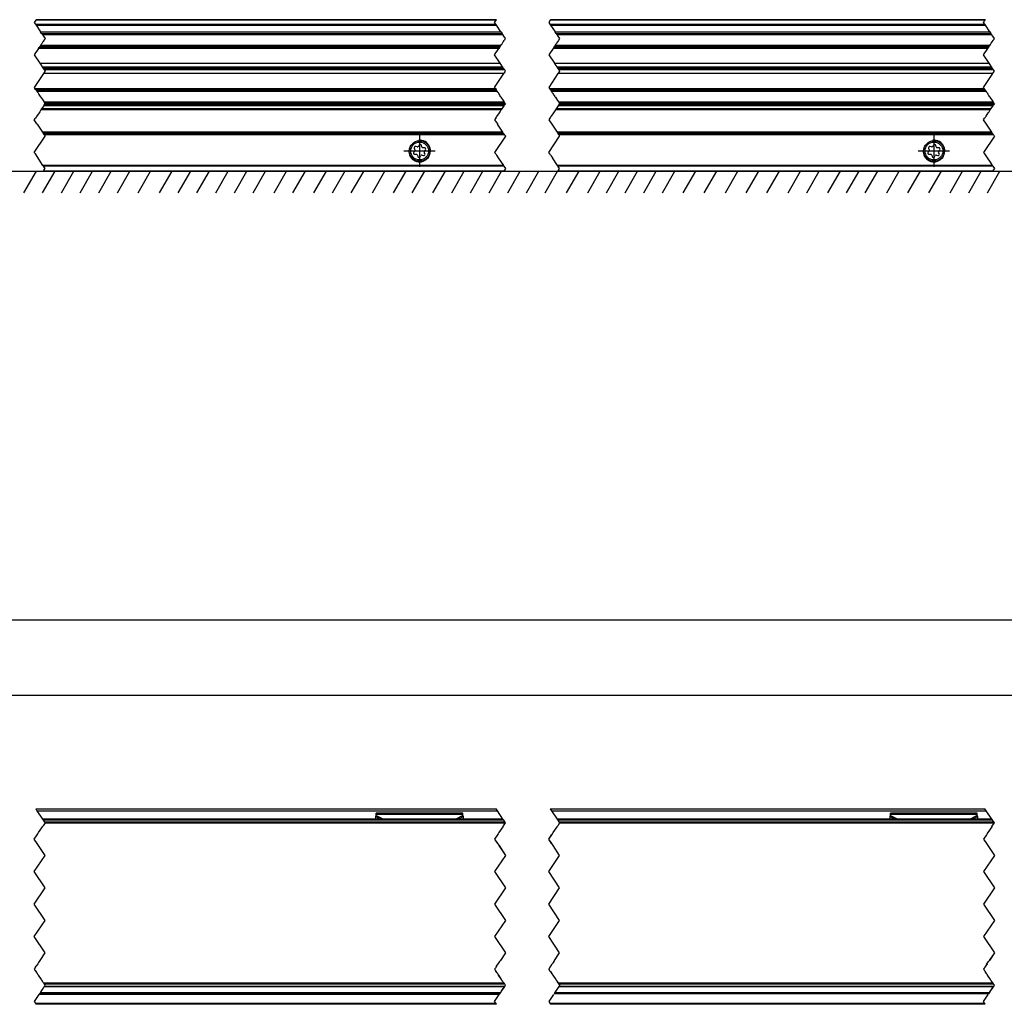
# Model space of a CAD drawing. Header units: millimetres. Extents: x -418 to 2750, y -1084 to 1393.
# Tile 17 of 74: x 138 to 259, y 27 to 148. Entities that reach past the tile are written whole.
import ezdxf

# ---------------------------------------------------------------- set-up
doc = ezdxf.new("R2010")
doc.units = ezdxf.units.MM
doc.linetypes.add('DOT_CENTER', pattern=[14, 12, -1, 0, -1])
doc.layers.add('1', color=7, linetype='Continuous')
doc.styles.add('CONVERTER_12', font='txt.shx', dxfattribs={"width": 0.9})
doc.dimstyles.new('ME10_DIM_25', dxfattribs={"dimtxt": 3, "dimasz": 3, "dimexe": 1.5, "dimexo": 1.5, "dimgap": 1.5, "dimtad": 1, "dimdsep": 46, "dimtxsty": 'CONVERTER_12', "dimsah": 1, "dimcen": 0.09, "dimclrd": 2, "dimclre": 2, "dimclrt": 2, "dimadec": 0, "dimazin": 0, "dimtol": 1, "dimtp": 0.4, "dimtm": 0.4, "dimtfac": 0.75, "dimtdec": 0, "dimtix": 1, "dimtmove": 0, "dimatfit": 3, "dimfxl": 1, "dimtolj": 1, "dimtzin": 0, "dimarcsym": 0})
doc.dimstyles.get("Standard").update_dxf_attribs({"dimtxt": 0.18, "dimasz": 0.18, "dimexe": 0.18, "dimexo": 0.0625, "dimgap": 0.09, "dimtad": 0, "dimtih": 1, "dimtoh": 1, "dimdec": 4, "dimzin": 0, "dimdsep": 46, "dimtxsty": 'Standard', "dimcen": 0.09, "dimadec": 0, "dimazin": 0, "dimtfac": 1, "dimtdec": 4, "dimtofl": 0, "dimtmove": 0, "dimatfit": 3, "dimfxl": 1, "dimtolj": 1, "dimtzin": 0, "dimarcsym": 0})

# ---------------------------------------------------------------- blocks, each defined once
blk = doc.blocks.new('SOPORTE_SV2__7', base_point=(-493.08, 194.18))
at = {"color": 2, "linetype": 'DOT_CENTER'}
for p, q in [((210.48, 205.53), (210.24, 205.18)), ((210.6, 205.72), (210.48, 205.53)), ((210.99, 206.3), (210.6, 205.72)), ((211, 206.32), (210.99, 206.3)), ((295.28, 205.18), (295.51, 205.53)), ((295.51, 205.53), (295.64, 205.72)), ((295.64, 205.72), (296.03, 206.3)), ((296.03, 206.3), (296.04, 206.32)), ((305.51, 205.53), (305.28, 205.18)), ((305.64, 205.72), (305.51, 205.53)), ((306.03, 206.3), (305.64, 205.72)), ((306.04, 206.32), (306.03, 206.3)), ((385.59, 205.18), (385.82, 205.53)), ((385.82, 205.53), (385.94, 205.72)), ((385.94, 205.72), (386.33, 206.3)), ((386.33, 206.3), (386.34, 206.32)), ((209.24, 203.68), (209.44, 203.98)), ((209.57, 204.18), (209.44, 203.98)), ((209.64, 204.28), (209.57, 204.18)), ((210.12, 205), (209.64, 204.28)), ((210.24, 205.18), (210.12, 205)), ((294.48, 203.98), (294.28, 203.68)), ((294.48, 203.98), (294.61, 204.18)), ((294.61, 204.18), (294.68, 204.28)), ((294.68, 204.28), (295.16, 205)), ((295.16, 205), (295.28, 205.18)), ((304.48, 203.98), (304.28, 203.68)), ((304.61, 204.18), (304.48, 203.98)), ((304.68, 204.28), (304.61, 204.18)), ((304.74, 204.38), (304.68, 204.28)), ((305.16, 205), (304.74, 204.38)), ((305.28, 205.18), (305.16, 205)), ((384.58, 203.68), (384.78, 203.98)), ((384.78, 203.98), (384.92, 204.18)), ((384.92, 204.18), (384.98, 204.28)), ((384.98, 204.28), (385.05, 204.38)), ((385.05, 204.38), (385.46, 205)), ((385.46, 205), (385.59, 205.18)), ((209.74, 202.93), (209.24, 203.68)), ((209.79, 202.86), (209.74, 202.93)), ((209.79, 202.86), (210.77, 201.38)), ((294.28, 203.68), (294.78, 202.93)), ((294.78, 202.93), (294.83, 202.86)), ((295.81, 201.38), (294.83, 202.86)), ((304.28, 203.68), (304.83, 202.86)), ((304.83, 202.86), (305.81, 201.38)), ((385.13, 202.86), (384.58, 203.68)), ((386.12, 201.38), (385.13, 202.86)), ((209.24, 197.68), (211.24, 200.68)), ((210.77, 201.38), (210.91, 201.18)), ((210.91, 201.18), (211.04, 200.98)), ((211.04, 200.98), (211.14, 200.83)), ((211.23, 200.7), (211.14, 200.83)), ((211.24, 200.68), (211.23, 200.7)), ((296.28, 200.68), (294.28, 197.68)), ((295.94, 201.18), (295.81, 201.38)), ((296.08, 200.98), (295.94, 201.18)), ((296.18, 200.83), (296.08, 200.98)), ((296.18, 200.83), (296.26, 200.7)), ((296.26, 200.7), (296.28, 200.68)), ((304.28, 197.68), (306.28, 200.68)), ((305.81, 201.38), (305.94, 201.18)), ((305.94, 201.18), (306.08, 200.98)), ((306.18, 200.83), (306.08, 200.98)), ((306.26, 200.7), (306.18, 200.83)), ((306.28, 200.68), (306.26, 200.7)), ((386.58, 200.68), (384.58, 197.68)), ((386.25, 201.18), (386.12, 201.38)), ((386.38, 200.98), (386.25, 201.18)), ((386.38, 200.98), (386.48, 200.83)), ((386.57, 200.7), (386.48, 200.83)), ((386.57, 200.7), (386.58, 200.68)), ((209.44, 197.38), (209.24, 197.68)), ((210.85, 195.26), (209.44, 197.38)), ((294.28, 197.68), (294.48, 197.38)), ((294.48, 197.38), (294.61, 197.18)), ((294.61, 197.18), (294.94, 196.68)), ((294.94, 196.68), (295.89, 195.26)), ((304.48, 197.38), (304.28, 197.68)), ((304.61, 197.18), (304.48, 197.38)), ((304.61, 197.18), (304.94, 196.68)), ((305.89, 195.26), (304.94, 196.68)), ((384.58, 197.68), (384.78, 197.38)), ((384.78, 197.38), (385.25, 196.68)), ((385.25, 196.68), (385.78, 195.88)), ((210.85, 195.26), (210.95, 195.12)), ((211.24, 194.68), (210.95, 195.12)), ((211.04, 194.38), (211.24, 194.68)), ((295.98, 195.12), (295.89, 195.26)), ((295.98, 195.12), (296.28, 194.68)), ((296.28, 194.68), (296.08, 194.38)), ((305.89, 195.26), (305.98, 195.12)), ((306.28, 194.68), (305.98, 195.12)), ((306.08, 194.38), (306.28, 194.68)), ((385.78, 195.88), (386.19, 195.26)), ((386.29, 195.12), (386.19, 195.26)), ((386.29, 195.12), (386.58, 194.68)), ((386.58, 194.68), (386.38, 194.38)), ((210.91, 194.18), (210.95, 194.24)), ((210.95, 194.24), (211.04, 194.38)), ((295.94, 194.18), (295.98, 194.24)), ((295.98, 194.24), (296.08, 194.38)), ((305.98, 194.24), (305.94, 194.18)), ((305.98, 194.24), (306.08, 194.38)), ((386.25, 194.18), (386.29, 194.24)), ((386.38, 194.38), (386.29, 194.24))]:
    blk.add_line(p, q, dxfattribs=at)
at = {"color": 3, "linetype": 'Continuous'}
for p, q in [((295.51, 205.53), (210.48, 205.53)), ((295.64, 205.72), (210.6, 205.72)), ((296.03, 206.3), (210.99, 206.3)), ((385.82, 205.53), (305.51, 205.53)), ((385.94, 205.72), (305.64, 205.72)), ((386.33, 206.3), (306.03, 206.3)), ((295.81, 201.38), (210.77, 201.38)), ((211.04, 200.98), (296.08, 200.98)), ((306.08, 200.98), (386.38, 200.98)), ((295.89, 195.26), (210.85, 195.26)), ((295.98, 195.12), (210.95, 195.12)), ((386.19, 195.26), (305.89, 195.26)), ((386.29, 195.12), (305.98, 195.12)), ((210.95, 194.24), (295.98, 194.24)), ((305.98, 194.24), (386.29, 194.24))]:
    blk.add_line(p, q, dxfattribs=at)
at = {"color": 7, "linetype": 'Continuous'}
for p, q in [((296.04, 206.32), (211, 206.32)), ((386.34, 206.32), (306.04, 206.32)), ((295.94, 201.18), (210.91, 201.18)), ((386.12, 201.38), (305.81, 201.38)), ((386.25, 201.18), (305.94, 201.18)), ((279.44, 198.41), (279.57, 198.18)), ((279.96, 198.68), (279.69, 198.75)), ((280.34, 199.02), (280.21, 198.79)), ((280.84, 198.71), (280.76, 198.96)), ((281.32, 198.54), (281.06, 198.54)), ((374.44, 198.41), (374.57, 198.18)), ((374.96, 198.68), (374.69, 198.75)), ((375.34, 199.02), (375.21, 198.79)), ((375.84, 198.71), (375.76, 198.96)), ((376.32, 198.54), (376.06, 198.54)), ((279.53, 197.9), (279.35, 197.71)), ((279.52, 197.32), (279.78, 197.32)), ((280, 197.15), (280.07, 196.9)), ((280.5, 196.84), (280.63, 197.07)), ((280.89, 197.18), (281.14, 197.11)), ((281.4, 197.45), (281.27, 197.68)), ((281.31, 197.96), (281.49, 198.15)), ((374.53, 197.9), (374.35, 197.71)), ((374.52, 197.32), (374.78, 197.32)), ((375, 197.15), (375.07, 196.9)), ((375.5, 196.84), (375.63, 197.07)), ((375.89, 197.18), (376.14, 197.11)), ((376.4, 197.45), (376.27, 197.68)), ((376.31, 197.96), (376.49, 198.15)), ((295.94, 194.18), (210.91, 194.18)), ((386.25, 194.18), (305.94, 194.18))]:
    blk.add_line(p, q, dxfattribs=at)
for centre, radius in [((280.42, 197.93), 1.9), ((280.42, 197.93), 1.65), ((375.42, 197.93), 1.9), ((375.42, 197.93), 1.65)]:
    blk.add_circle(centre, radius, dxfattribs=at)
for centre, start, end in [((279.64, 198.52), 76.5421, 209.4344), ((280.01, 198.91), 256.5421, 329.8481), ((280.54, 198.9), 16.1284, 149.8481), ((281.06, 198.78), 196.1284, 269.4344), ((281.32, 198.31), 316.1284, 89.4344), ((374.64, 198.52), 76.5421, 209.4344), ((375.01, 198.91), 256.5421, 329.8481), ((375.54, 198.9), 16.1284, 149.8481), ((376.06, 198.78), 196.1284, 269.4344), ((376.32, 198.31), 316.1284, 89.4344), ((279.52, 197.55), 136.1284, 269.4344), ((279.36, 198.06), 316.1284, 29.4344), ((279.78, 197.08), 16.1294, 89.4344), ((280.3, 196.96), 196.1294, 329.4344), ((280.83, 196.95), 76.1284, 149.4344), ((281.2, 197.34), 256.1284, 29.4344), ((281.47, 197.8), 136.1284, 209.4344), ((374.52, 197.55), 136.1284, 269.4344), ((374.36, 198.06), 316.1284, 29.4344), ((374.78, 197.08), 16.1294, 89.4344), ((375.3, 196.96), 196.1294, 329.4344), ((375.83, 196.95), 76.1284, 149.4344), ((376.2, 197.34), 256.1284, 29.4344), ((376.47, 197.8), 136.1284, 209.4344)]:
    blk.add_arc(centre, 0.233, start, end, dxfattribs=at)
at = {"layer": '1', "color": 2, "linetype": 'DOT_CENTER'}
for p, q in [((280.42, 200.83), (280.42, 195.03)), ((375.42, 200.83), (375.42, 195.03)), ((283.32, 197.93), (277.52, 197.93)), ((378.32, 197.93), (372.52, 197.93))]:
    blk.add_line(p, q, dxfattribs=at)
at = {"layer": '1', "color": 30, "linetype": 'Continuous'}
for centre in [(280.42, 197.93), (375.42, 197.93)]:
    blk.add_arc(centre, 2, 175, 95, dxfattribs=at)
blk = doc.blocks.new('REGLA_SV2-2040__8', base_point=(-490.08, 204.18))
at = {"color": 2, "linetype": 'DOT_CENTER'}
for p, q in [((209.51, 222.08), (209.24, 221.68)), ((209.57, 222.18), (209.51, 222.08)), ((294.28, 221.68), (294.54, 222.08)), ((294.54, 222.08), (294.61, 222.18)), ((304.54, 222.08), (304.28, 221.68)), ((304.61, 222.18), (304.54, 222.08)), ((384.58, 221.68), (384.85, 222.08)), ((384.85, 222.08), (384.92, 222.18)), ((209.24, 221.68), (209.46, 221.36)), ((209.46, 221.36), (209.58, 221.18)), ((209.58, 221.18), (210.41, 219.92)), ((294.49, 221.36), (294.28, 221.68)), ((294.61, 221.18), (294.49, 221.36)), ((295.45, 219.92), (294.61, 221.18)), ((304.28, 221.68), (304.49, 221.36)), ((304.49, 221.36), (304.61, 221.18)), ((304.61, 221.18), (305.45, 219.92)), ((384.8, 221.36), (384.58, 221.68)), ((384.92, 221.18), (384.8, 221.36)), ((385.75, 219.92), (384.92, 221.18)), ((210.6, 219.64), (210.41, 219.92)), ((210.6, 219.64), (210.74, 219.44)), ((210.74, 219.44), (210.94, 219.13)), ((211.02, 218.35), (210.89, 218.16)), ((210.94, 219.13), (211.24, 218.68)), ((211.02, 218.35), (211.07, 218.43)), ((211.07, 218.43), (211.1, 218.46)), ((211.24, 218.68), (211.1, 218.46)), ((295.45, 219.92), (295.64, 219.64)), ((295.77, 219.44), (295.64, 219.64)), ((295.98, 219.13), (295.77, 219.44)), ((295.93, 218.16), (296.06, 218.35)), ((296.28, 218.68), (295.98, 219.13)), ((296.11, 218.43), (296.06, 218.35)), ((296.13, 218.46), (296.11, 218.43)), ((296.13, 218.46), (296.28, 218.68)), ((305.64, 219.64), (305.45, 219.92)), ((305.64, 219.64), (305.77, 219.44)), ((306.06, 218.35), (305.72, 217.84)), ((305.77, 219.44), (305.98, 219.13)), ((305.98, 219.13), (306.28, 218.68)), ((306.11, 218.43), (306.06, 218.35)), ((306.13, 218.46), (306.11, 218.43)), ((306.16, 218.5), (306.13, 218.46)), ((306.28, 218.68), (306.16, 218.5)), ((385.75, 219.92), (385.94, 219.64)), ((386.08, 219.44), (385.94, 219.64)), ((386.02, 217.84), (386.36, 218.35)), ((386.28, 219.13), (386.08, 219.44)), ((386.58, 218.68), (386.28, 219.13)), ((386.36, 218.35), (386.42, 218.43)), ((386.42, 218.43), (386.44, 218.46)), ((386.44, 218.46), (386.46, 218.5)), ((386.46, 218.5), (386.58, 218.68)), ((210.04, 216.87), (209.24, 215.68)), ((210.04, 216.87), (210.17, 217.07)), ((210.26, 217.21), (210.17, 217.07)), ((210.31, 217.29), (210.26, 217.21)), ((210.4, 217.41), (210.31, 217.29)), ((210.51, 217.58), (210.4, 217.41)), ((210.6, 217.72), (210.51, 217.58)), ((210.68, 217.84), (210.6, 217.72)), ((210.78, 217.98), (210.68, 217.84)), ((210.85, 218.09), (210.78, 217.98)), ((210.89, 218.16), (210.85, 218.09)), ((294.28, 215.68), (295.07, 216.87)), ((295.2, 217.07), (295.07, 216.87)), ((295.2, 217.07), (295.3, 217.21)), ((295.3, 217.21), (295.35, 217.29)), ((295.35, 217.29), (295.43, 217.41)), ((295.43, 217.41), (295.54, 217.58)), ((295.54, 217.58), (295.64, 217.72)), ((295.64, 217.72), (295.72, 217.84)), ((295.72, 217.84), (295.81, 217.98)), ((295.81, 217.98), (295.88, 218.09)), ((295.88, 218.09), (295.93, 218.16)), ((305.07, 216.87), (304.28, 215.68)), ((305.2, 217.07), (305.07, 216.87)), ((305.3, 217.21), (305.2, 217.07)), ((305.35, 217.29), (305.3, 217.21)), ((305.43, 217.41), (305.35, 217.29)), ((305.54, 217.58), (305.43, 217.41)), ((305.64, 217.72), (305.54, 217.58)), ((305.72, 217.84), (305.64, 217.72)), ((384.58, 215.68), (385.38, 216.87)), ((385.38, 216.87), (385.51, 217.07)), ((385.51, 217.07), (385.6, 217.21)), ((385.6, 217.21), (385.65, 217.29)), ((385.65, 217.29), (385.74, 217.41)), ((385.74, 217.41), (385.85, 217.58)), ((385.85, 217.58), (385.94, 217.72)), ((385.94, 217.72), (386.02, 217.84)), ((209.24, 215.68), (210.28, 214.13)), ((295.31, 214.13), (294.28, 215.68)), ((304.28, 215.68), (305.31, 214.13)), ((385.62, 214.13), (384.58, 215.68)), ((210.28, 214.13), (210.37, 213.98)), ((210.37, 213.98), (210.72, 213.47)), ((210.72, 213.47), (210.91, 213.18)), ((210.91, 213.18), (211.1, 212.89)), ((211.1, 212.89), (211.24, 212.68)), ((295.41, 213.98), (295.31, 214.13)), ((295.75, 213.47), (295.41, 213.98)), ((295.94, 213.18), (295.75, 213.47)), ((296.14, 212.89), (295.94, 213.18)), ((296.28, 212.68), (296.14, 212.89)), ((305.31, 214.13), (305.41, 213.98)), ((305.41, 213.98), (305.75, 213.47)), ((305.75, 213.47), (305.94, 213.18)), ((305.94, 213.18), (306.14, 212.89)), ((306.14, 212.89), (306.28, 212.68)), ((385.72, 213.98), (385.62, 214.13)), ((386.06, 213.47), (385.72, 213.98)), ((386.25, 213.18), (386.06, 213.47)), ((386.44, 212.89), (386.25, 213.18)), ((386.58, 212.68), (386.44, 212.89)), ((210.94, 212.23), (209.24, 209.68)), ((211.04, 212.38), (210.94, 212.23)), ((211.24, 212.68), (211.04, 212.38)), ((294.28, 209.68), (295.98, 212.23)), ((295.98, 212.23), (296.08, 212.38)), ((296.08, 212.38), (296.28, 212.68)), ((305.98, 212.23), (304.28, 209.68)), ((306.08, 212.38), (305.98, 212.23)), ((306.28, 212.68), (306.08, 212.38)), ((384.58, 209.68), (386.28, 212.23)), ((386.28, 212.23), (386.38, 212.38)), ((386.38, 212.38), (386.58, 212.68)), ((209.24, 209.68), (209.37, 209.49)), ((209.5, 209.29), (209.37, 209.49)), ((209.5, 209.29), (209.6, 209.15)), ((209.6, 209.15), (209.65, 209.07)), ((294.41, 209.49), (294.28, 209.68)), ((294.41, 209.49), (294.54, 209.29)), ((294.63, 209.15), (294.54, 209.29)), ((294.68, 209.07), (294.63, 209.15)), ((304.28, 209.68), (304.41, 209.49)), ((304.41, 209.49), (304.54, 209.29)), ((304.54, 209.29), (304.63, 209.15)), ((304.63, 209.15), (304.68, 209.07)), ((384.71, 209.49), (384.58, 209.68)), ((384.84, 209.29), (384.71, 209.49)), ((384.94, 209.15), (384.84, 209.29)), ((384.99, 209.07), (384.94, 209.15)), ((209.65, 209.07), (209.73, 208.95)), ((209.73, 208.95), (209.84, 208.78)), ((209.84, 208.78), (209.94, 208.64)), ((209.94, 208.64), (210.02, 208.52)), ((210.02, 208.52), (210.11, 208.38)), ((210.11, 208.38), (210.23, 208.2)), ((210.23, 208.2), (210.35, 208.01)), ((210.35, 208.01), (210.43, 207.9)), ((210.43, 207.9), (210.45, 207.86)), ((210.45, 207.86), (210.88, 207.23)), ((294.77, 208.95), (294.68, 209.07)), ((294.88, 208.78), (294.77, 208.95)), ((294.97, 208.64), (294.88, 208.78)), ((295.05, 208.52), (294.97, 208.64)), ((295.15, 208.38), (295.05, 208.52)), ((295.26, 208.2), (295.15, 208.38)), ((295.39, 208.01), (295.26, 208.2)), ((295.47, 207.9), (295.39, 208.01)), ((295.49, 207.86), (295.47, 207.9)), ((295.91, 207.23), (295.49, 207.86)), ((304.68, 209.07), (304.77, 208.95)), ((304.77, 208.95), (304.87, 208.79)), ((304.87, 208.79), (304.97, 208.64)), ((304.97, 208.64), (305.05, 208.52)), ((305.05, 208.52), (305.15, 208.38)), ((305.15, 208.38), (305.22, 208.27)), ((305.22, 208.27), (305.26, 208.2)), ((305.26, 208.2), (305.39, 208.01)), ((305.39, 208.01), (305.47, 207.9)), ((305.47, 207.9), (305.49, 207.86)), ((305.49, 207.86), (305.91, 207.23)), ((385.07, 208.95), (384.99, 209.07)), ((385.18, 208.79), (385.07, 208.95)), ((385.28, 208.64), (385.18, 208.79)), ((385.36, 208.52), (385.28, 208.64)), ((385.45, 208.38), (385.36, 208.52)), ((385.52, 208.27), (385.45, 208.38)), ((385.57, 208.2), (385.52, 208.27)), ((385.69, 208.01), (385.57, 208.2)), ((385.77, 207.9), (385.69, 208.01)), ((385.8, 207.86), (385.77, 207.9)), ((386.22, 207.23), (385.8, 207.86)), ((210.48, 205.53), (210.24, 205.18)), ((210.6, 205.72), (210.48, 205.53)), ((210.99, 206.3), (210.6, 205.72)), ((210.88, 207.23), (211.08, 206.92)), ((211, 206.32), (210.99, 206.3)), ((211.08, 206.44), (211, 206.32)), ((211.08, 206.92), (211.21, 206.72)), ((211.08, 206.44), (211.24, 206.68)), ((211.24, 206.68), (211.21, 206.72)), ((295.28, 205.18), (295.51, 205.53)), ((295.51, 205.53), (295.64, 205.72)), ((295.64, 205.72), (296.03, 206.3)), ((296.12, 206.92), (295.91, 207.23)), ((296.03, 206.3), (296.04, 206.32)), ((296.04, 206.32), (296.12, 206.44)), ((296.25, 206.72), (296.12, 206.92)), ((296.28, 206.68), (296.12, 206.44)), ((296.25, 206.72), (296.28, 206.68)), ((305.51, 205.53), (305.28, 205.18)), ((305.64, 205.72), (305.51, 205.53)), ((306.03, 206.3), (305.64, 205.72)), ((305.91, 207.23), (306.12, 206.92)), ((306.04, 206.32), (306.03, 206.3)), ((306.12, 206.44), (306.04, 206.32)), ((306.12, 206.92), (306.25, 206.72)), ((306.12, 206.44), (306.28, 206.68)), ((306.28, 206.68), (306.25, 206.72)), ((385.59, 205.18), (385.82, 205.53)), ((385.82, 205.53), (385.94, 205.72)), ((385.94, 205.72), (386.33, 206.3)), ((386.42, 206.92), (386.22, 207.23)), ((386.33, 206.3), (386.34, 206.32)), ((386.34, 206.32), (386.42, 206.44)), ((386.55, 206.72), (386.42, 206.92)), ((386.58, 206.68), (386.42, 206.44)), ((386.55, 206.72), (386.58, 206.68)), ((210.12, 205), (209.64, 204.28)), ((210.24, 205.18), (210.12, 205)), ((294.68, 204.28), (295.16, 205)), ((295.16, 205), (295.28, 205.18)), ((304.68, 204.28), (304.61, 204.18)), ((304.74, 204.38), (304.68, 204.28)), ((305.16, 205), (304.74, 204.38)), ((384.92, 204.18), (384.98, 204.28)), ((384.98, 204.28), (385.05, 204.38)), ((385.05, 204.38), (385.46, 205))]:
    blk.add_line(p, q, dxfattribs=at)
at = {"color": 3, "linetype": 'Continuous'}
for p, q in [((294.54, 222.08), (209.51, 222.08)), ((384.85, 222.08), (304.54, 222.08)), ((209.46, 221.36), (294.49, 221.36)), ((209.58, 221.18), (294.61, 221.18)), ((304.49, 221.36), (384.8, 221.36)), ((304.61, 221.18), (384.92, 221.18)), ((210.41, 219.92), (295.45, 219.92)), ((210.74, 219.44), (295.77, 219.44)), ((305.45, 219.92), (385.75, 219.92)), ((305.77, 219.44), (386.08, 219.44)), ((295.07, 216.87), (210.04, 216.87)), ((210.17, 217.07), (295.2, 217.07)), ((295.43, 217.41), (210.4, 217.41)), ((385.38, 216.87), (305.07, 216.87)), ((305.2, 217.07), (385.51, 217.07)), ((385.74, 217.41), (305.43, 217.41)), ((209.37, 209.49), (294.41, 209.49)), ((294.54, 209.29), (209.5, 209.29)), ((304.41, 209.49), (384.71, 209.49)), ((384.84, 209.29), (304.54, 209.29)), ((209.73, 208.95), (294.77, 208.95)), ((304.77, 208.95), (385.07, 208.95)), ((296.12, 206.92), (211.08, 206.92)), ((296.12, 206.44), (211.08, 206.44)), ((386.42, 206.92), (306.12, 206.92)), ((386.42, 206.44), (306.12, 206.44))]:
    blk.add_line(p, q, dxfattribs=at)
at = {"color": 7, "linetype": 'Continuous'}
for p, q in [((294.61, 222.18), (209.57, 222.18)), ((384.92, 222.18), (304.61, 222.18)), ((210.6, 219.64), (295.64, 219.64)), ((305.64, 219.64), (385.94, 219.64)), ((295.3, 217.21), (210.26, 217.21)), ((385.6, 217.21), (305.3, 217.21)), ((210.28, 214.13), (295.31, 214.13)), ((210.72, 213.47), (295.75, 213.47)), ((295.94, 213.18), (210.91, 213.18)), ((296.14, 212.89), (211.1, 212.89)), ((305.31, 214.13), (385.62, 214.13)), ((305.75, 213.47), (386.06, 213.47)), ((386.25, 213.18), (305.94, 213.18)), ((386.44, 212.89), (306.14, 212.89)), ((295.98, 212.23), (210.94, 212.23)), ((386.28, 212.23), (305.98, 212.23)), ((209.6, 209.15), (294.63, 209.15)), ((304.63, 209.15), (384.94, 209.15)), ((296.25, 206.72), (211.21, 206.72)), ((386.55, 206.72), (306.25, 206.72))]:
    blk.add_line(p, q, dxfattribs=at)
blk = doc.blocks.new('REGLA_SV2-2040mm__10', base_point=(-493.08, 194.18))
for name, p in [('REGLA_SV2-2040__8', (-490.08, 204.18)), ('SOPORTE_SV2__7', (-493.08, 194.18))]:
    blk.add_blockref(name, p)
blk = doc.blocks.new('Bottom1', base_point=(-405.581, 208.18))
at = {"layer": '1', "color": 2, "linetype": 'Continuous'}
for p, q in [((177.169, 194.18), (405.845, 194.18)), ((207.342, 190.18), (209.651, 194.18)), ((210.792, 190.18), (213.101, 194.18)), ((214.242, 190.18), (216.551, 194.18)), ((217.692, 190.18), (220.001, 194.18)), ((221.142, 190.18), (223.451, 194.18)), ((224.592, 190.18), (226.901, 194.18)), ((228.422, 190.18), (230.731, 194.18)), ((232.399, 190.18), (234.708, 194.18)), ((235.849, 190.18), (238.158, 194.18)), ((239.299, 190.18), (241.608, 194.18)), ((242.749, 190.18), (245.058, 194.18)), ((246.199, 190.18), (248.508, 194.18)), ((249.649, 190.18), (251.958, 194.18)), ((253.551, 190.18), (255.861, 194.18)), ((257.001, 190.18), (259.311, 194.18)), ((260.904, 190.18), (263.214, 194.18)), ((264.354, 190.18), (266.697, 194.239)), ((267.804, 190.18), (270.147, 194.239)), ((271.707, 190.18), (274.017, 194.18)), ((275.61, 190.18), (277.919, 194.18)), ((279.06, 190.18), (281.369, 194.18)), ((282.89, 190.18), (285.199, 194.18)), ((286.34, 190.18), (288.649, 194.18)), ((289.79, 190.18), (292.099, 194.18)), ((293.24, 190.18), (295.549, 194.18)), ((296.69, 190.18), (298.999, 194.18)), ((300.14, 190.18), (302.449, 194.18)), ((303.59, 190.18), (305.899, 194.18)), ((307.567, 190.18), (309.876, 194.18)), ((311.469, 190.18), (313.779, 194.18)), ((314.919, 190.18), (317.229, 194.18)), ((318.369, 190.18), (320.679, 194.18)), ((321.819, 190.18), (324.129, 194.18)), ((325.269, 190.18), (327.579, 194.18)), ((329.1, 190.18), (331.409, 194.18)), ((333.002, 190.18), (335.312, 194.18)), ((336.905, 190.18), (339.215, 194.18)), ((340.735, 190.18), (343.045, 194.18)), ((344.565, 190.18), (346.875, 194.18)), ((348.468, 190.18), (350.778, 194.18)), ((351.918, 190.18), (354.228, 194.18)), ((355.821, 190.18), (358.13, 194.18)), ((359.271, 190.18), (361.58, 194.18)), ((362.721, 190.18), (365.03, 194.18)), ((366.698, 190.18), (369.007, 194.18)), ((370.6, 190.18), (372.91, 194.18)), ((374.503, 190.18), (376.813, 194.18)), ((378.406, 190.18), (380.716, 194.18)), ((381.856, 190.18), (384.166, 194.18)), ((385.306, 190.18), (387.616, 194.18))]:
    blk.add_line(p, q, dxfattribs=at)
blk.add_blockref('REGLA_SV2-2040mm__10', (-493.081, 194.18))
blk = doc.blocks.new('REGLA_SV2-2040__22', base_point=(-493.09, 42.37))
at = {"color": 2, "linetype": 'DOT_CENTER'}
for p, q in [((210.77, 74.58), (210.87, 74.42)), ((295.91, 74.42), (295.81, 74.58)), ((305.81, 74.58), (305.91, 74.42)), ((386.22, 74.42), (386.11, 74.58)), ((210.04, 72.07), (210.76, 73.16)), ((210.76, 73.16), (210.77, 73.18)), ((210.77, 73.18), (210.9, 73.36)), ((210.87, 74.42), (210.9, 74.38)), ((210.9, 74.38), (211.04, 74.17)), ((211.24, 73.88), (210.9, 73.36)), ((211.04, 74.17), (211.1, 74.08)), ((211.1, 74.08), (211.11, 74.07)), ((211.11, 74.07), (211.24, 73.88)), ((295.8, 73.16), (295.07, 72.07)), ((295.81, 73.18), (295.8, 73.16)), ((295.93, 73.36), (295.81, 73.18)), ((295.94, 74.38), (295.91, 74.42)), ((295.93, 73.36), (296.27, 73.88)), ((296.14, 74.08), (295.94, 74.38)), ((296.14, 74.07), (296.14, 74.08)), ((296.27, 73.88), (296.14, 74.07)), ((305.07, 72.07), (305.8, 73.16)), ((305.8, 73.16), (305.81, 73.18)), ((305.93, 73.36), (305.81, 73.18)), ((305.91, 74.42), (305.94, 74.38)), ((306.27, 73.88), (305.93, 73.36)), ((305.94, 74.38), (306.14, 74.08)), ((306.14, 74.08), (306.14, 74.07)), ((306.14, 74.07), (306.27, 73.88)), ((386.1, 73.16), (385.38, 72.07)), ((386.11, 73.18), (386.1, 73.16)), ((386.11, 73.18), (386.24, 73.37)), ((386.24, 74.38), (386.22, 74.42)), ((386.38, 74.17), (386.24, 74.38)), ((386.24, 73.37), (386.58, 73.88)), ((386.44, 74.08), (386.38, 74.17)), ((386.45, 74.07), (386.44, 74.08)), ((386.58, 73.88), (386.45, 74.07)), ((209.24, 70.88), (209.77, 71.67)), ((209.77, 71.67), (209.9, 71.87)), ((209.9, 71.87), (210.04, 72.07)), ((294.81, 71.67), (294.27, 70.88)), ((294.94, 71.87), (294.81, 71.67)), ((295.07, 72.07), (294.94, 71.87)), ((304.27, 70.88), (304.81, 71.67)), ((304.81, 71.67), (305.07, 72.07)), ((385.11, 71.67), (384.58, 70.88)), ((385.38, 72.07), (385.11, 71.67)), ((209.77, 70.07), (209.24, 70.88)), ((210.04, 69.67), (209.77, 70.07)), ((211.24, 67.88), (210.04, 69.67)), ((294.27, 70.88), (294.81, 70.07)), ((294.81, 70.07), (295.08, 69.67)), ((295.08, 69.67), (296.27, 67.88)), ((304.81, 70.07), (304.27, 70.88)), ((304.94, 69.87), (304.81, 70.07)), ((305.08, 69.67), (304.94, 69.87)), ((306.27, 67.88), (305.08, 69.67)), ((384.58, 70.88), (385.11, 70.07)), ((385.11, 70.07), (385.25, 69.87)), ((385.25, 69.87), (385.38, 69.67)), ((385.38, 69.67), (386.58, 67.88)), ((209.24, 64.88), (211.24, 67.88)), ((296.27, 67.88), (294.27, 64.88)), ((304.27, 64.88), (306.27, 67.88)), ((386.58, 67.88), (384.58, 64.88)), ((211.24, 61.88), (209.24, 64.88)), ((294.27, 64.88), (296.27, 61.88)), ((306.27, 61.88), (304.27, 64.88)), ((384.58, 64.88), (386.58, 61.88)), ((209.24, 58.88), (211.24, 61.88)), ((296.27, 61.88), (294.27, 58.88)), ((304.27, 58.88), (306.27, 61.88)), ((386.58, 61.88), (384.58, 58.88)), ((211.24, 55.88), (209.24, 58.88)), ((294.27, 58.88), (296.27, 55.88)), ((306.27, 55.88), (304.27, 58.88)), ((384.58, 58.88), (386.58, 55.88)), ((209.24, 52.88), (211.24, 55.88)), ((296.27, 55.88), (294.27, 52.88)), ((304.27, 52.88), (306.27, 55.88)), ((386.58, 55.88), (384.58, 52.88)), ((211.24, 49.88), (209.24, 52.88)), ((294.27, 52.88), (296.27, 49.88)), ((306.27, 49.88), (304.27, 52.88)), ((384.58, 52.88), (386.58, 49.88)), ((210.31, 48.48), (211.24, 49.88)), ((296.27, 49.88), (295.35, 48.48)), ((305.35, 48.48), (306.27, 49.88)), ((386.58, 49.88), (385.65, 48.48)), ((209.49, 47.25), (209.59, 47.4)), ((209.88, 47.84), (209.59, 47.4)), ((210.04, 48.09), (209.88, 47.84)), ((210.17, 48.28), (210.04, 48.09)), ((210.26, 48.41), (210.17, 48.28)), ((210.26, 48.41), (210.28, 48.44)), ((210.28, 48.44), (210.31, 48.48)), ((294.63, 47.4), (294.52, 47.25)), ((294.63, 47.4), (294.92, 47.84)), ((294.92, 47.84), (295.08, 48.09)), ((295.08, 48.09), (295.21, 48.28)), ((295.21, 48.28), (295.3, 48.41)), ((295.32, 48.44), (295.3, 48.41)), ((295.35, 48.48), (295.32, 48.44)), ((304.52, 47.25), (304.63, 47.4)), ((304.63, 47.4), (304.92, 47.84)), ((305.08, 48.09), (304.92, 47.84)), ((305.21, 48.28), (305.08, 48.09)), ((305.3, 48.41), (305.21, 48.28)), ((305.3, 48.41), (305.32, 48.44)), ((305.32, 48.44), (305.35, 48.48)), ((384.93, 47.4), (384.83, 47.25)), ((385.22, 47.84), (384.93, 47.4)), ((385.22, 47.84), (385.39, 48.09)), ((385.39, 48.09), (385.51, 48.28)), ((385.51, 48.28), (385.6, 48.41)), ((385.62, 48.44), (385.6, 48.41)), ((385.65, 48.48), (385.62, 48.44)), ((209.24, 46.88), (209.32, 46.99)), ((209.34, 46.72), (209.24, 46.88)), ((209.32, 46.99), (209.37, 47.07)), ((209.37, 46.67), (209.34, 46.72)), ((209.37, 47.07), (209.46, 47.2)), ((209.41, 46.61), (209.37, 46.67)), ((209.41, 46.61), (209.52, 46.45)), ((209.46, 47.2), (209.49, 47.25)), ((209.52, 46.45), (209.67, 46.23)), ((209.67, 46.23), (209.75, 46.11)), ((209.75, 46.11), (209.76, 46.09)), ((209.76, 46.09), (209.77, 46.07)), ((209.77, 46.07), (209.78, 46.06)), ((209.78, 46.06), (209.86, 45.94)), ((209.86, 45.94), (209.89, 45.9)), ((209.89, 45.9), (209.94, 45.82)), ((209.94, 45.82), (209.98, 45.76)), ((209.98, 45.76), (210.53, 44.94)), ((294.35, 46.99), (294.27, 46.88)), ((294.27, 46.88), (294.38, 46.72)), ((294.41, 47.07), (294.35, 46.99)), ((294.38, 46.72), (294.41, 46.67)), ((294.49, 47.2), (294.41, 47.07)), ((294.41, 46.67), (294.45, 46.61)), ((294.56, 46.45), (294.45, 46.61)), ((294.52, 47.25), (294.49, 47.2)), ((294.7, 46.23), (294.56, 46.45)), ((294.78, 46.11), (294.7, 46.23)), ((294.8, 46.09), (294.78, 46.11)), ((294.81, 46.07), (294.8, 46.09)), ((294.82, 46.06), (294.81, 46.07)), ((294.9, 45.94), (294.82, 46.06)), ((294.93, 45.9), (294.9, 45.94)), ((294.98, 45.82), (294.93, 45.9)), ((295.02, 45.76), (294.98, 45.82)), ((295.56, 44.94), (295.02, 45.76)), ((304.27, 46.88), (304.35, 46.99)), ((304.38, 46.72), (304.27, 46.88)), ((304.35, 46.99), (304.38, 47.04)), ((304.38, 47.04), (304.41, 47.07)), ((304.41, 46.67), (304.38, 46.72)), ((304.41, 47.07), (304.45, 47.13)), ((304.43, 46.64), (304.41, 46.67)), ((304.44, 46.62), (304.43, 46.64)), ((304.49, 46.55), (304.44, 46.62)), ((304.45, 47.13), (304.49, 47.2)), ((304.49, 47.2), (304.52, 47.25)), ((304.56, 46.45), (304.49, 46.55)), ((304.56, 46.45), (304.7, 46.23)), ((304.7, 46.23), (304.81, 46.07)), ((304.81, 46.07), (304.9, 45.94)), ((304.9, 45.94), (304.93, 45.9)), ((304.93, 45.9), (304.94, 45.87)), ((304.94, 45.87), (304.98, 45.82)), ((304.98, 45.82), (305.02, 45.76)), ((305.02, 45.76), (305.56, 44.94)), ((384.66, 46.99), (384.58, 46.88)), ((384.58, 46.88), (384.68, 46.72)), ((384.69, 47.04), (384.66, 46.99)), ((384.68, 46.72), (384.71, 46.67)), ((384.71, 47.07), (384.69, 47.04)), ((384.75, 47.13), (384.71, 47.07)), ((384.71, 46.67), (384.74, 46.64)), ((384.74, 46.64), (384.75, 46.61)), ((384.8, 47.2), (384.75, 47.13)), ((384.75, 46.61), (384.79, 46.55)), ((384.79, 46.55), (384.87, 46.45)), ((384.83, 47.25), (384.8, 47.2)), ((385.01, 46.23), (384.87, 46.45)), ((385.11, 46.07), (385.01, 46.23)), ((385.2, 45.94), (385.11, 46.07)), ((385.23, 45.9), (385.2, 45.94)), ((385.25, 45.87), (385.23, 45.9)), ((385.28, 45.82), (385.25, 45.87)), ((385.32, 45.76), (385.28, 45.82)), ((385.87, 44.94), (385.32, 45.76)), ((210.53, 44.94), (210.58, 44.86)), ((210.58, 44.86), (210.77, 44.58)), ((210.83, 44.48), (210.77, 44.58)), ((210.87, 44.42), (210.83, 44.48)), ((210.87, 44.42), (210.94, 44.31)), ((210.94, 44.31), (210.97, 44.28)), ((210.97, 44.28), (210.98, 44.26)), ((210.98, 44.26), (211.09, 44.1)), ((211.09, 43.66), (210.98, 43.49)), ((211.09, 44.1), (211.1, 44.08)), ((211.11, 43.69), (211.09, 43.66)), ((211.1, 44.08), (211.18, 43.96)), ((211.19, 43.81), (211.11, 43.69)), ((211.18, 43.96), (211.24, 43.88)), ((211.2, 43.82), (211.19, 43.81)), ((211.24, 43.88), (211.2, 43.82)), ((295.62, 44.86), (295.56, 44.94)), ((295.8, 44.58), (295.62, 44.86)), ((295.8, 44.58), (295.87, 44.48)), ((295.87, 44.48), (295.91, 44.42)), ((295.98, 44.31), (295.91, 44.42)), ((296.01, 44.28), (295.98, 44.31)), ((296.02, 44.26), (296.01, 44.28)), ((296.12, 44.1), (296.02, 44.26)), ((296.02, 43.49), (296.13, 43.66)), ((296.14, 44.08), (296.12, 44.1)), ((296.13, 43.66), (296.15, 43.69)), ((296.22, 43.96), (296.14, 44.08)), ((296.15, 43.69), (296.23, 43.81)), ((296.27, 43.88), (296.22, 43.96)), ((296.23, 43.81), (296.24, 43.82)), ((296.24, 43.82), (296.27, 43.88)), ((305.56, 44.94), (305.62, 44.86)), ((305.62, 44.86), (305.8, 44.58)), ((305.8, 44.58), (305.91, 44.42)), ((305.91, 44.42), (305.98, 44.31)), ((305.98, 44.31), (306.01, 44.28)), ((306.01, 44.28), (306.02, 44.26)), ((306.02, 44.26), (306.12, 44.1)), ((306.13, 43.66), (306.02, 43.49)), ((306.12, 44.1), (306.14, 44.08)), ((306.14, 43.68), (306.13, 43.66)), ((306.14, 44.08), (306.22, 43.96)), ((306.23, 43.81), (306.14, 43.68)), ((306.22, 43.96), (306.27, 43.88)), ((306.24, 43.82), (306.23, 43.81)), ((306.27, 43.88), (306.24, 43.82)), ((385.92, 44.86), (385.87, 44.94)), ((386.11, 44.58), (385.92, 44.86)), ((386.22, 44.42), (386.11, 44.58)), ((386.29, 44.31), (386.22, 44.42)), ((386.31, 44.28), (386.29, 44.31)), ((386.32, 44.26), (386.31, 44.28)), ((386.43, 44.1), (386.32, 44.26)), ((386.32, 43.49), (386.44, 43.66)), ((386.44, 44.08), (386.43, 44.1)), ((386.52, 43.96), (386.44, 44.08)), ((386.44, 43.66), (386.45, 43.68)), ((386.45, 43.68), (386.53, 43.81)), ((386.58, 43.88), (386.52, 43.96)), ((386.53, 43.81), (386.54, 43.82)), ((386.54, 43.82), (386.58, 43.88)), ((210.32, 42.49), (210.24, 42.38)), ((210.37, 42.58), (210.32, 42.49)), ((210.47, 42.72), (210.37, 42.58)), ((210.84, 43.29), (210.47, 42.72)), ((210.98, 43.49), (210.84, 43.29)), ((295.28, 42.38), (295.35, 42.49)), ((295.35, 42.49), (295.41, 42.58)), ((295.41, 42.58), (295.5, 42.72)), ((295.5, 42.72), (295.88, 43.29)), ((295.88, 43.29), (296.02, 43.49)), ((305.35, 42.49), (305.28, 42.38)), ((305.41, 42.58), (305.35, 42.49)), ((305.5, 42.72), (305.41, 42.58)), ((306.02, 43.49), (305.5, 42.72)), ((385.58, 42.38), (385.66, 42.49)), ((385.66, 42.49), (385.71, 42.58)), ((385.71, 42.58), (385.81, 42.72)), ((385.81, 42.72), (386.32, 43.49))]:
    blk.add_line(p, q, dxfattribs=at)
at = {"color": 7, "linetype": 'Continuous'}
for p, q in [((295.81, 74.58), (210.77, 74.58)), ((386.11, 74.58), (305.81, 74.58)), ((211.1, 74.08), (296.14, 74.08)), ((306.14, 74.08), (386.44, 74.08)), ((296.13, 43.66), (211.09, 43.66)), ((306.13, 43.66), (386.44, 43.66)), ((210.24, 42.38), (295.28, 42.38)), ((305.28, 42.38), (385.58, 42.38))]:
    blk.add_line(p, q, dxfattribs=at)
at = {"color": 3, "linetype": 'Continuous'}
for p, q in [((272.44, 74.37), (210.9, 74.38)), ((211.24, 73.88), (296.27, 73.88)), ((273.51, 74.37), (272.44, 74.37)), ((277.21, 74.37), (273.51, 74.37)), ((278.72, 74.37), (277.21, 74.37)), ((295.94, 74.38), (278.72, 74.37)), ((386.24, 74.38), (305.94, 74.38)), ((306.27, 73.88), (386.58, 73.88)), ((296.01, 44.28), (210.97, 44.28)), ((296.12, 44.1), (211.09, 44.1)), ((211.11, 43.69), (296.15, 43.69)), ((386.31, 44.28), (306.01, 44.28)), ((386.43, 44.1), (306.12, 44.1)), ((386.45, 43.68), (306.14, 43.68)), ((210.37, 42.58), (295.41, 42.58)), ((305.41, 42.58), (385.71, 42.58))]:
    blk.add_line(p, q, dxfattribs=at)
blk = doc.blocks.new('SOPORTE_SV2__23', base_point=(-493.08, 40.37))
at = {"color": 2, "linetype": 'DOT_CENTER'}
for p, q in [((209.51, 76.47), (209.74, 76.12)), ((294.78, 76.12), (294.54, 76.47)), ((304.54, 76.47), (304.78, 76.12)), ((385.08, 76.12), (384.85, 76.47)), ((209.74, 76.12), (210.77, 74.58)), ((210.77, 74.58), (210.87, 74.42)), ((295.81, 74.58), (294.78, 76.12)), ((295.91, 74.42), (295.81, 74.58)), ((304.78, 76.12), (305.81, 74.58)), ((305.81, 74.58), (305.91, 74.42)), ((386.11, 74.58), (385.08, 76.12)), ((386.22, 74.42), (386.11, 74.58)), ((210.77, 73.18), (210.9, 73.36)), ((210.87, 74.42), (210.9, 74.38)), ((210.9, 74.38), (211.04, 74.17)), ((211.04, 74.17), (211.1, 74.08)), ((211.1, 74.08), (211.11, 74.07)), ((211.11, 74.07), (211.23, 73.88)), ((295.8, 73.16), (295.07, 72.07)), ((295.81, 73.18), (295.8, 73.16)), ((305.07, 72.07), (305.8, 73.16)), ((305.8, 73.16), (305.81, 73.18)), ((386.1, 73.16), (385.38, 72.07)), ((386.11, 73.18), (386.1, 73.16)), ((386.24, 73.37), (386.58, 73.88)), ((386.44, 74.08), (386.38, 74.17)), ((386.45, 74.07), (386.44, 74.08)), ((386.58, 73.88), (386.45, 74.07)), ((209.24, 70.88), (209.77, 71.67)), ((209.77, 71.67), (209.9, 71.87)), ((209.9, 71.87), (210.04, 72.07)), ((294.81, 71.67), (294.27, 70.88)), ((294.94, 71.87), (294.81, 71.67)), ((304.27, 70.88), (304.81, 71.67)), ((385.11, 71.67), (384.58, 70.88)), ((209.77, 70.07), (209.24, 70.88)), ((211.24, 67.88), (210.04, 69.67)), ((294.27, 70.88), (294.81, 70.07)), ((295.08, 69.67), (296.27, 67.88)), ((304.81, 70.07), (304.27, 70.88)), ((304.94, 69.87), (304.81, 70.07)), ((305.08, 69.67), (304.94, 69.87)), ((306.27, 67.88), (305.08, 69.67)), ((384.58, 70.88), (385.11, 70.07)), ((385.11, 70.07), (385.25, 69.87)), ((385.25, 69.87), (385.38, 69.67)), ((385.38, 69.67), (386.58, 67.88)), ((209.24, 64.88), (211.24, 67.88)), ((296.27, 67.88), (294.27, 64.88)), ((304.27, 64.88), (306.27, 67.88)), ((386.58, 67.88), (384.58, 64.88)), ((211.24, 61.88), (209.24, 64.88)), ((294.27, 64.88), (296.27, 61.88)), ((306.27, 61.88), (304.27, 64.88)), ((384.58, 64.88), (386.58, 61.88)), ((209.24, 58.88), (211.24, 61.88)), ((296.27, 61.88), (294.27, 58.88)), ((304.27, 58.88), (306.27, 61.88)), ((386.58, 61.88), (384.58, 58.88)), ((211.24, 55.88), (209.24, 58.88)), ((294.27, 58.88), (296.27, 55.88)), ((306.27, 55.88), (304.27, 58.88)), ((384.58, 58.88), (386.58, 55.88)), ((209.24, 52.88), (211.24, 55.88)), ((296.27, 55.88), (294.27, 52.88)), ((304.27, 52.88), (306.27, 55.88)), ((386.58, 55.88), (384.58, 52.88)), ((211.24, 49.88), (209.24, 52.88)), ((294.27, 52.88), (296.27, 49.88)), ((306.27, 49.88), (304.27, 52.88)), ((384.58, 52.88), (386.58, 49.88)), ((210.31, 48.48), (211.24, 49.88)), ((296.27, 49.88), (295.35, 48.48)), ((305.35, 48.48), (306.27, 49.88)), ((386.58, 49.88), (385.65, 48.48)), ((209.49, 47.25), (209.59, 47.4)), ((209.88, 47.84), (209.59, 47.4)), ((210.04, 48.09), (209.88, 47.84)), ((210.17, 48.28), (210.04, 48.09)), ((210.26, 48.41), (210.17, 48.28)), ((210.26, 48.41), (210.28, 48.44)), ((210.28, 48.44), (210.31, 48.48)), ((294.63, 47.4), (294.52, 47.25)), ((294.63, 47.4), (294.92, 47.84)), ((294.92, 47.84), (295.08, 48.09)), ((295.08, 48.09), (295.21, 48.28)), ((295.21, 48.28), (295.3, 48.41)), ((295.32, 48.44), (295.3, 48.41)), ((295.35, 48.48), (295.32, 48.44)), ((304.52, 47.25), (304.63, 47.4)), ((304.63, 47.4), (304.92, 47.84)), ((305.08, 48.09), (304.92, 47.84)), ((305.21, 48.28), (305.08, 48.09)), ((305.3, 48.41), (305.21, 48.28)), ((305.3, 48.41), (305.32, 48.44)), ((305.32, 48.44), (305.35, 48.48)), ((384.93, 47.4), (384.83, 47.25)), ((385.22, 47.84), (384.93, 47.4)), ((385.22, 47.84), (385.39, 48.09)), ((385.39, 48.09), (385.51, 48.28)), ((385.51, 48.28), (385.6, 48.41)), ((385.62, 48.44), (385.6, 48.41)), ((385.65, 48.48), (385.62, 48.44)), ((209.34, 46.72), (209.24, 46.88)), ((209.37, 46.67), (209.34, 46.72)), ((209.37, 47.07), (209.46, 47.2)), ((209.41, 46.61), (209.37, 46.67)), ((209.41, 46.61), (209.52, 46.45)), ((209.46, 47.2), (209.49, 47.25)), ((209.52, 46.45), (209.67, 46.23)), ((209.67, 46.23), (209.75, 46.11)), ((209.75, 46.11), (209.76, 46.09)), ((209.76, 46.09), (209.77, 46.07)), ((209.77, 46.07), (209.78, 46.06)), ((209.78, 46.06), (209.86, 45.94)), ((209.86, 45.94), (209.89, 45.9)), ((209.89, 45.9), (209.94, 45.82)), ((209.94, 45.82), (209.98, 45.76)), ((209.98, 45.76), (210.53, 44.94)), ((294.27, 46.88), (294.38, 46.72)), ((294.38, 46.72), (294.41, 46.67)), ((294.49, 47.2), (294.41, 47.07)), ((294.41, 46.67), (294.45, 46.61)), ((294.56, 46.45), (294.45, 46.61)), ((294.52, 47.25), (294.49, 47.2)), ((294.7, 46.23), (294.56, 46.45)), ((294.78, 46.11), (294.7, 46.23)), ((294.8, 46.09), (294.78, 46.11)), ((294.81, 46.07), (294.8, 46.09)), ((294.82, 46.06), (294.81, 46.07)), ((294.9, 45.94), (294.82, 46.06)), ((294.93, 45.9), (294.9, 45.94)), ((294.98, 45.82), (294.93, 45.9)), ((295.02, 45.76), (294.98, 45.82)), ((295.56, 44.94), (295.02, 45.76)), ((304.27, 46.88), (304.35, 46.99)), ((304.38, 46.72), (304.27, 46.88)), ((304.35, 46.99), (304.38, 47.04)), ((304.38, 47.04), (304.41, 47.07)), ((304.41, 46.67), (304.38, 46.72)), ((304.41, 47.07), (304.45, 47.13)), ((304.43, 46.64), (304.41, 46.67)), ((304.44, 46.62), (304.43, 46.64)), ((304.49, 46.55), (304.44, 46.62)), ((304.45, 47.13), (304.49, 47.2)), ((304.49, 47.2), (304.52, 47.25)), ((304.56, 46.45), (304.49, 46.55)), ((304.56, 46.45), (304.7, 46.23)), ((304.7, 46.23), (304.81, 46.07)), ((304.81, 46.07), (304.9, 45.94)), ((304.9, 45.94), (304.93, 45.9)), ((304.93, 45.9), (304.94, 45.87)), ((304.94, 45.87), (304.98, 45.82)), ((304.98, 45.82), (305.02, 45.76)), ((305.02, 45.76), (305.56, 44.94)), ((384.66, 46.99), (384.58, 46.88)), ((384.58, 46.88), (384.68, 46.72)), ((384.69, 47.04), (384.66, 46.99)), ((384.68, 46.72), (384.71, 46.67)), ((384.71, 47.07), (384.69, 47.04)), ((384.75, 47.13), (384.71, 47.07)), ((384.71, 46.67), (384.74, 46.64)), ((384.74, 46.64), (384.75, 46.61)), ((384.8, 47.2), (384.75, 47.13)), ((384.75, 46.61), (384.79, 46.55)), ((384.79, 46.55), (384.87, 46.45)), ((384.83, 47.25), (384.8, 47.2)), ((385.01, 46.23), (384.87, 46.45)), ((385.11, 46.07), (385.01, 46.23)), ((385.2, 45.94), (385.11, 46.07)), ((385.23, 45.9), (385.2, 45.94)), ((385.25, 45.87), (385.23, 45.9)), ((385.28, 45.82), (385.25, 45.87)), ((385.32, 45.76), (385.28, 45.82)), ((385.87, 44.94), (385.32, 45.76)), ((210.53, 44.94), (210.58, 44.86)), ((210.58, 44.86), (210.77, 44.58)), ((210.83, 44.48), (210.77, 44.58)), ((210.87, 44.42), (210.83, 44.48)), ((210.87, 44.42), (210.94, 44.31)), ((210.94, 44.31), (210.97, 44.28)), ((210.97, 44.28), (210.98, 44.26)), ((210.98, 44.26), (211.09, 44.1)), ((211.09, 43.66), (210.98, 43.49)), ((211.09, 44.1), (211.1, 44.08)), ((211.11, 43.69), (211.09, 43.66)), ((211.1, 44.08), (211.18, 43.96)), ((211.19, 43.81), (211.11, 43.69)), ((211.18, 43.96), (211.24, 43.88)), ((211.2, 43.82), (211.19, 43.81)), ((211.24, 43.88), (211.2, 43.82)), ((295.62, 44.86), (295.56, 44.94)), ((295.8, 44.58), (295.62, 44.86)), ((295.8, 44.58), (295.87, 44.48)), ((295.87, 44.48), (295.91, 44.42)), ((295.98, 44.31), (295.91, 44.42)), ((296.01, 44.28), (295.98, 44.31)), ((296.02, 44.26), (296.01, 44.28)), ((296.12, 44.1), (296.02, 44.26)), ((296.02, 43.49), (296.13, 43.66)), ((296.14, 44.08), (296.12, 44.1)), ((296.13, 43.66), (296.15, 43.69)), ((296.22, 43.96), (296.14, 44.08)), ((296.15, 43.69), (296.23, 43.81)), ((296.27, 43.88), (296.22, 43.96)), ((296.23, 43.81), (296.24, 43.82)), ((296.24, 43.82), (296.27, 43.88)), ((305.56, 44.94), (305.62, 44.86)), ((305.62, 44.86), (305.8, 44.58)), ((305.8, 44.58), (305.91, 44.42)), ((305.91, 44.42), (305.98, 44.31)), ((305.98, 44.31), (306.01, 44.28)), ((306.01, 44.28), (306.02, 44.26)), ((306.02, 44.26), (306.12, 44.1)), ((306.13, 43.66), (306.02, 43.49)), ((306.12, 44.1), (306.14, 44.08)), ((306.14, 43.68), (306.13, 43.66)), ((306.14, 44.08), (306.22, 43.96)), ((306.23, 43.81), (306.14, 43.68)), ((306.22, 43.96), (306.27, 43.88)), ((306.24, 43.82), (306.23, 43.81)), ((306.27, 43.88), (306.24, 43.82)), ((385.92, 44.86), (385.87, 44.94)), ((386.11, 44.58), (385.92, 44.86)), ((386.22, 44.42), (386.11, 44.58)), ((386.29, 44.31), (386.22, 44.42)), ((386.31, 44.28), (386.29, 44.31)), ((386.32, 44.26), (386.31, 44.28)), ((386.43, 44.1), (386.32, 44.26)), ((386.32, 43.49), (386.44, 43.66)), ((386.44, 44.08), (386.43, 44.1)), ((386.52, 43.96), (386.44, 44.08)), ((386.44, 43.66), (386.45, 43.68)), ((386.45, 43.68), (386.53, 43.81)), ((386.58, 43.88), (386.52, 43.96)), ((386.53, 43.81), (386.54, 43.82)), ((386.54, 43.82), (386.58, 43.88)), ((210.1, 42.17), (209.24, 40.88)), ((210.1, 42.17), (210.24, 42.38)), ((210.32, 42.49), (210.24, 42.38)), ((210.37, 42.58), (210.32, 42.49)), ((210.47, 42.72), (210.37, 42.58)), ((210.84, 43.29), (210.47, 42.72)), ((210.98, 43.49), (210.84, 43.29)), ((294.27, 40.88), (295.14, 42.17)), ((295.28, 42.38), (295.14, 42.17)), ((295.28, 42.38), (295.35, 42.49)), ((295.35, 42.49), (295.41, 42.58)), ((295.41, 42.58), (295.5, 42.72)), ((295.5, 42.72), (295.88, 43.29)), ((295.88, 43.29), (296.02, 43.49)), ((305.14, 42.17), (304.27, 40.88)), ((305.41, 42.58), (305.35, 42.49)), ((305.5, 42.72), (305.41, 42.58)), ((306.02, 43.49), (305.5, 42.72)), ((384.58, 40.88), (385.44, 42.17)), ((385.66, 42.49), (385.71, 42.58)), ((385.71, 42.58), (385.81, 42.72)), ((385.81, 42.72), (386.32, 43.49)), ((209.24, 40.88), (209.44, 40.57)), ((209.44, 40.57), (209.57, 40.37)), ((294.48, 40.57), (294.27, 40.88)), ((294.61, 40.37), (294.48, 40.57)), ((304.27, 40.88), (304.48, 40.57)), ((304.48, 40.57), (304.61, 40.37)), ((384.78, 40.57), (384.58, 40.88)), ((384.91, 40.37), (384.78, 40.57))]:
    blk.add_line(p, q, dxfattribs=at)
at = {"color": 7, "linetype": 'Continuous'}
for p, q in [((209.51, 76.47), (294.54, 76.47)), ((304.54, 76.47), (384.85, 76.47)), ((272.31, 75.05), (272.42, 75.26)), ((272.32, 74.58), (272.31, 75.05)), ((272.42, 75.43), (272.42, 75.65)), ((288.42, 75.65), (272.42, 75.65)), ((272.42, 75.26), (272.42, 75.43)), ((288.42, 75.43), (288.42, 75.65)), ((288.42, 75.26), (288.42, 75.43)), ((288.52, 75.05), (288.42, 75.26)), ((288.51, 74.58), (288.52, 75.05)), ((367.31, 75.05), (367.42, 75.26)), ((367.32, 74.58), (367.31, 75.05)), ((383.42, 75.65), (367.42, 75.65)), ((367.42, 75.43), (367.42, 75.65)), ((367.42, 75.26), (367.42, 75.43)), ((383.42, 75.43), (383.42, 75.65)), ((383.42, 75.26), (383.42, 75.43)), ((383.52, 75.05), (383.42, 75.26)), ((383.51, 74.58), (383.52, 75.05)), ((210.24, 42.38), (295.28, 42.38)), ((294.61, 40.37), (209.57, 40.37)), ((384.91, 40.37), (304.61, 40.37))]:
    blk.add_line(p, q, dxfattribs=at)
at = {"color": 3, "linetype": 'Continuous'}
for p, q in [((209.74, 76.12), (294.78, 76.12)), ((272.31, 75.05), (273.22, 74.58)), ((288.42, 75.43), (272.42, 75.43)), ((272.42, 75.26), (273.72, 74.58)), ((288.42, 75.26), (287.11, 74.58)), ((288.52, 75.05), (287.61, 74.58)), ((304.78, 76.12), (385.08, 76.12)), ((367.31, 75.05), (368.22, 74.58)), ((383.42, 75.43), (367.42, 75.43)), ((367.42, 75.26), (368.72, 74.58)), ((383.42, 75.26), (382.11, 74.58)), ((383.52, 75.05), (382.61, 74.58)), ((272.44, 74.37), (210.9, 74.38)), ((273.51, 74.37), (272.44, 74.37)), ((277.21, 74.37), (273.51, 74.37)), ((278.72, 74.37), (277.21, 74.37)), ((295.14, 42.17), (210.1, 42.17)), ((209.44, 40.57), (294.48, 40.57)), ((304.48, 40.57), (384.78, 40.57))]:
    blk.add_line(p, q, dxfattribs=at)
blk = doc.blocks.new('REGLA_SV2-2040mm__24', base_point=(-493.09, 20.28))
for name, p in [('SOPORTE_SV2__23', (-493.09, 40.37)), ('REGLA_SV2-2040__22', (-493.09, 42.37))]:
    blk.add_blockref(name, p)
blk = doc.blocks.new('*D89')
at = {"layer": '1', "color": 2, "linetype": 'Continuous'}
for p, q in [((-493.08, 75.04), (-493.08, 112.88)), ((561.92, 75.04), (561.92, 112.88)), ((-493.08, 111.38), (561.92, 111.38))]:
    blk.add_line(p, q, dxfattribs=at)
at = {"layer": '1', "color": 2}
for points in [[(-490.08, 111.78), (-490.08, 110.99), (-493.08, 111.38)], [(558.92, 110.99), (558.92, 111.78), (561.92, 111.38)]]:
    blk.add_solid(points, dxfattribs=at)
at = {"layer": '1', "color": 2, "insert": (22.25, 112.88), "char_height": 3, "attachment_point": 7, "rotation": 0.0001, "line_spacing_factor": 0.60024, "style": 'CONVERTER_12'}
blk.add_mtext('\\C2;(CM+105)\\C2;\\H2.25;{\\Fgdt;`}0,4', dxfattribs=at)
blk = doc.blocks.new('Front1', base_point=(-405.585, 48.375))
blk.add_blockref('REGLA_SV2-2040mm__24', (-493.085, 20.277))
at = {"layer": '1'}
dim = blk.add_linear_dim(base=(-493.085, 111.38), p1=(561.915, 73.542), p2=(-493.085, 73.542), text='(CM+105)', dimstyle='ME10_DIM_25', dxfattribs=at)
dim.commit()
dim.dimension.update_dxf_attribs({"geometry": '*D89', "text_midpoint": (34.415, 114.38), "text_rotation": 0.00014})
at = {"layer": '1', "color": 2, "linetype": 'Continuous', "has_arrowhead": 0}
blk.add_leader([(544.802, 76.473), (544.802, 97.397), (38.742, 97.397)], dimstyle='Standard', dxfattribs=at)

msp = doc.modelspace()

# ---------------------------------------------------------------- block references
at = {"xscale": 0.66666666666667, "yscale": 0.66666666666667, "zscale": 0.66666666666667}
for name, p in [('Bottom1', (-270.39, 138.79)), ('Front1', (-270.39, 32.25))]:
    msp.add_blockref(name, p, dxfattribs=at)

doc.saveas('drawing.dxf')
